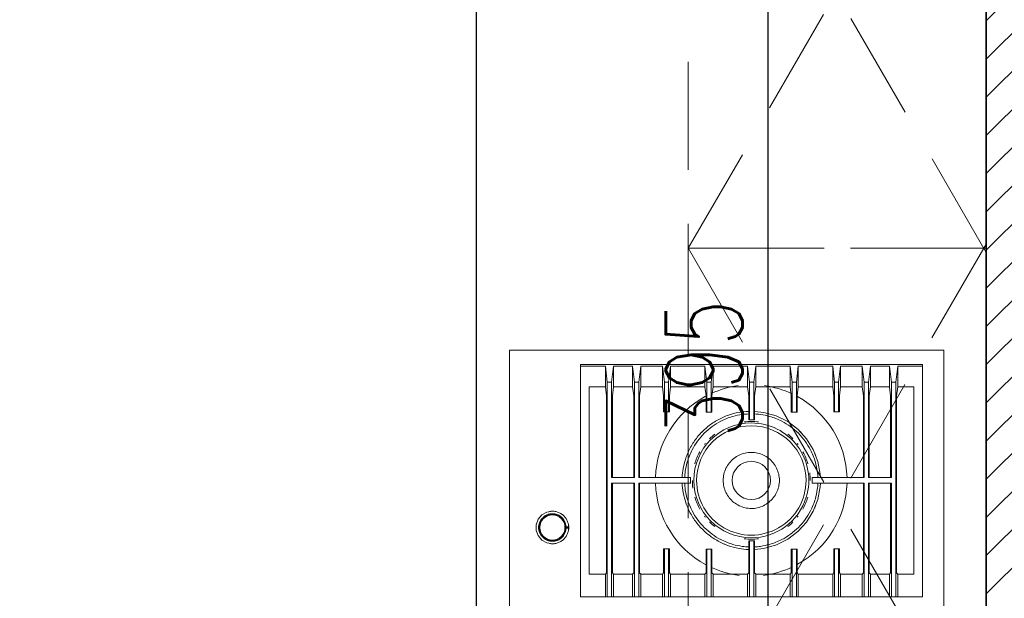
# Model space of a CAD drawing. Extents: x 6414462 to 7495468, y 5756825 to 5824657.
# Tile 42 of 54: x 6508791 to 6508907, y 5810234 to 5810302. Entities that reach past the tile are written whole.
import ezdxf

# ---------------------------------------------------------------- set-up
doc = ezdxf.new("R2010")
doc.units = 0
doc.linetypes.add('DASHED', pattern=[19.05, 12.7, -6.35])
doc.layers.add('A-GENM-____-OTLN', color=13, linetype='Continuous', lineweight=9)
doc.layers.add('meble', color=8, linetype='Continuous', lineweight=13)
doc.styles.add('dwg_wymiary 50', font='romans.shx', dxfattribs={"width": 0.7, "height": 9})
doc.dimstyles.new('1-50', dxfattribs={"dimtxt": 9, "dimasz": 0.8, "dimexe": 1.25, "dimexo": 0.625, "dimgap": 3, "dimtad": 1, "dimdec": 0, "dimrnd": 0.5, "dimtxsty": 'dwg_wymiary 50', "dimblk": 'dwg_dimtick', "dimcen": 8, "dimse1": 1, "dimse2": 1, "dimclrd": 7, "dimclrt": 7, "dimadec": 0, "dimazin": 0, "dimtfac": 1, "dimtdec": 0, "dimtmove": 0, "dimatfit": 3, "dimldrblk": 'DOT', "dimfxl": 1.25, "dimarcsym": 0})

# ---------------------------------------------------------------- blocks, each defined once
blk = doc.blocks.new('dwg_dimtick')
for p, q in [((0, -8.5), (0, 8.5)), ((-6.01, -6.01), (6.01, 6.01)), ((-8.5, 0), (8.5, 0))]:
    blk.add_line(p, q)
blk = doc.blocks.new('*D171')
at = {"color": 7, "lineweight": -2, "transparency": 16777216}
blk.add_line((6508879.19, 5810457.43), (6508879.19, 5810064.69), dxfattribs=at)
at = {"layer": 'Defpoints', "color": 0, "transparency": 16777216}
for p in [(6508904.84, 5810458.23), (6508879.19, 5810063.89), (6508904.84, 5810063.89)]:
    blk.add_point(p, dxfattribs=at)
at = {"color": 7, "lineweight": -2, "transparency": 16777216, "xscale": 0.8, "yscale": 0.8, "zscale": 0.8}
for p, rotation in [((6508879.19, 5810458.23), 90), ((6508879.19, 5810063.89), 270)]:
    blk.add_blockref('dwg_dimtick', p, dxfattribs=dict(at, rotation=rotation))
at = {"color": 7, "transparency": 16777216, "insert": (6508871.69, 5810261.06), "char_height": 9, "attachment_point": 5, "rotation": 90, "style": 'dwg_wymiary 50'}
blk.add_mtext('395', dxfattribs=at)
blk = doc.blocks.new('_Dot')
at = {"color": 0, "linetype": 'ByBlock', "lineweight": -2}
blk.add_line((-0.5, 0), (-1, 0), dxfattribs=at)
at = {"color": 0, "linetype": 'ByBlock', "const_width": 0.5}
blk.add_lwpolyline([(-0.25, 0, 1), (0.25, 0, 1)], format="xyb", close=True, dxfattribs=at)
blk = doc.blocks.new('86cm_gas_on_glass_hob - Default-1233182-0_00')
at = {"layer": 'A-GENM-____-OTLN'}
for p, q in [((452, 255), (-408, 255)), ((-408, 255), (-408, -255)), ((-391.4, -171.4), (-391.4, 229.9)), ((-389.2, 229.9), (-391.4, 229.9)), ((-389.2, 229.9), (-389.2, 200.9)), ((-118.1, 229.9), (-389.2, 229.9)), ((-365.1, 200.9), (-365.1, 219.7)), ((-365.1, 219.7), (-144.8, 219.7)), ((-144.8, 219.7), (-144.8, 200.9)), ((-118.1, 200.9), (-118.1, 229.9)), ((-389.2, 200.9), (-365.1, 200.9)), ((-370.6, 198.6), (-389.2, 200.9)), ((-370.6, 193.6), (-370.6, 198.6)), ((-370.6, 198.6), (-118.1, 198.6)), ((-354.3, 199.5), (-365.1, 200.9)), ((-146.4, 199.5), (-354.3, 199.5)), ((-144.8, 200.9), (-146.4, 199.5)), ((-144.8, 200.9), (-118.1, 200.9)), ((-118.1, 200.9), (-118.1, 198.6)), ((-118.1, 198.6), (-118.1, 193.6)), ((-389.2, 191.3), (-370.6, 193.6)), ((-389.2, 168.9), (-389.2, 191.3)), ((-365.1, 191.3), (-389.2, 191.3)), ((-258.4, 193.6), (-370.6, 193.6)), ((-365.1, 191.3), (-354.3, 192.6)), ((-365.1, 168.9), (-365.1, 191.3)), ((-354.3, 192.6), (-258.4, 192.6)), ((-258.4, 166.6), (-258.4, 193.6)), ((-251.7, 193.6), (-251.7, 166.6)), ((-118.1, 193.6), (-251.7, 193.6)), ((-251.7, 192.6), (-146.4, 192.6)), ((-146.4, 192.6), (-144.8, 191.3)), ((-118.1, 191.3), (-144.8, 191.3)), ((-144.8, 191.3), (-144.8, 168.9)), ((-118.1, 193.6), (-118.1, 191.3)), ((-118.1, 191.3), (-118.1, 168.9)), ((-370.6, 166.6), (-389.2, 168.9)), ((-389.2, 168.9), (-365.1, 168.9)), ((-370.6, 161.6), (-370.6, 166.6)), ((-370.6, 166.6), (-258.4, 166.6)), ((-365.1, 168.9), (-354.3, 167.5)), ((-258.4, 167.5), (-354.3, 167.5)), ((-251.7, 167.5), (-146.4, 167.5)), ((-251.7, 166.6), (-118.1, 166.6)), ((-146.4, 167.5), (-144.8, 168.9)), ((-144.8, 168.9), (-118.1, 168.9)), ((-118.1, 168.9), (-118.1, 166.6)), ((-118.1, 166.6), (-118.1, 161.6)), ((-389.2, 159.3), (-370.6, 161.6)), ((-389.2, 133.8), (-389.2, 159.3)), ((-365.1, 159.3), (-389.2, 159.3)), ((-258.4, 161.6), (-370.6, 161.6)), ((-354.3, 160.6), (-365.1, 159.3)), ((-365.1, 133.8), (-365.1, 159.3)), ((-354.3, 160.6), (-258.4, 160.6)), ((-258.4, 100.5), (-258.4, 161.6)), ((-251.7, 161.6), (-251.7, 100.5)), ((-251.7, 161.6), (-118.1, 161.6)), ((-146.4, 160.6), (-251.7, 160.6)), ((-144.8, 159.3), (-146.4, 160.6)), ((-118.1, 159.3), (-144.8, 159.3)), ((-144.8, 159.3), (-144.8, 133.8)), ((-118.1, 161.6), (-118.1, 159.3)), ((-118.1, 159.3), (-118.1, 133.8)), ((-370.6, 131.5), (-389.2, 133.8)), ((-389.2, 133.8), (-365.1, 133.8)), ((-335.5, 131.5), (-370.6, 131.5)), ((-370.6, 131.5), (-370.6, 126.9)), ((-354.3, 132.5), (-365.1, 133.8)), ((-354.3, 132.5), (-335.5, 132.5)), ((-335.5, 132.5), (-335.5, 131.5)), ((-335.5, 131.5), (-335.5, 126.9)), ((-174.6, 131.5), (-174.6, 132.5)), ((-146.4, 132.5), (-174.6, 132.5)), ((-174.6, 126.9), (-174.6, 131.5)), ((-118.1, 131.5), (-174.6, 131.5)), ((-144.8, 133.8), (-146.4, 132.5)), ((-144.8, 133.8), (-118.1, 133.8)), ((-118.1, 133.8), (-118.1, 131.5)), ((-118.1, 126.9), (-118.1, 131.5)), ((-389.2, 124.6), (-370.6, 126.9)), ((-389.2, 84.1), (-389.2, 124.6)), ((-365.1, 124.6), (-389.2, 124.6)), ((-370.6, 126.9), (-335.5, 126.9)), ((-365.1, 124.6), (-354.3, 125.9)), ((-365.1, 84.1), (-365.1, 124.6)), ((-335.5, 125.9), (-354.3, 125.9)), ((-335.5, 126.9), (-335.5, 125.9)), ((-174.6, 125.9), (-174.6, 126.9)), ((-174.6, 126.9), (-118.1, 126.9)), ((-174.6, 125.9), (-146.4, 125.9)), ((-146.4, 125.9), (-144.8, 124.6)), ((-118.1, 124.6), (-144.8, 124.6)), ((-144.8, 124.6), (-144.8, 84.1)), ((-118.1, 126.9), (-118.1, 124.6)), ((-118.1, 124.6), (-118.1, 84.1)), ((-251.7, 100.5), (-258.4, 100.5)), ((-370.6, 81.9), (-389.2, 84.1)), ((-389.2, 84.1), (-365.1, 84.1)), ((-370.6, 76.9), (-370.6, 81.9)), ((-370.6, 81.9), (-335.4, 81.9)), ((-354.3, 82.8), (-365.1, 84.1)), ((-354.3, 82.8), (-335.4, 82.8)), ((-335.4, 81.9), (-335.4, 82.8)), ((-335.4, 76.9), (-335.4, 81.9)), ((-174.4, 82.8), (-146.4, 82.8)), ((-174.4, 82.8), (-174.4, 81.9)), ((-174.4, 81.9), (-174.4, 76.9)), ((-118.1, 81.9), (-174.4, 81.9)), ((-144.8, 84.1), (-146.4, 82.8)), ((-144.8, 84.1), (-118.1, 84.1)), ((-118.1, 84.1), (-118.1, 81.9)), ((-118.1, 81.9), (-118.1, 76.9)), ((-389.2, 74.6), (-370.6, 76.9)), ((-389.2, 34.2), (-389.2, 74.6)), ((-389.2, 74.6), (-365.1, 74.6)), ((-335.4, 76.9), (-370.6, 76.9)), ((-365.1, 74.6), (-354.3, 76)), ((-365.1, 34.2), (-365.1, 74.6)), ((-354.3, 76), (-335.4, 76)), ((-335.4, 76), (-335.4, 76.9)), ((-174.4, 76.9), (-118.1, 76.9)), ((-174.4, 76.9), (-174.4, 76)), ((-174.4, 76), (-146.4, 76)), ((-146.4, 76), (-144.8, 74.6)), ((-118.1, 74.6), (-144.8, 74.6)), ((-144.8, 74.6), (-144.8, 34.2)), ((-118.1, 76.9), (-118.1, 74.6)), ((-118.1, 74.6), (-118.1, 34.2)), ((-370.6, 31.9), (-389.2, 34.2)), ((-389.2, 34.2), (-365.1, 34.2)), ((-389.2, 24.6), (-370.6, 26.9)), ((-389.2, -15.8), (-389.2, 24.6)), ((-389.2, 24.6), (-365.1, 24.6)), ((-370.6, 26.9), (-370.6, 31.9)), ((-326.2, 31.9), (-370.6, 31.9)), ((-326.2, 26.9), (-370.6, 26.9)), ((-354.3, 32.8), (-365.1, 34.2)), ((-365.1, 24.6), (-354.3, 26)), ((-365.1, -15.8), (-365.1, 24.6)), ((-354.3, 32.8), (-326.2, 32.8)), ((-354.3, 26), (-326.2, 26)), ((-326.2, 31.9), (-326.2, 32.8)), ((-326.2, 26.9), (-326.2, 31.9)), ((-326.2, 26), (-326.2, 26.9)), ((-183.9, 32.8), (-146.4, 32.8)), ((-183.9, 32.8), (-183.9, 31.9)), ((-183.9, 31.9), (-183.9, 26.9)), ((-118.1, 31.9), (-183.9, 31.9)), ((-118.1, 26.9), (-183.9, 26.9)), ((-183.9, 26.9), (-183.9, 26)), ((-183.9, 26), (-146.4, 26)), ((-144.8, 34.2), (-146.4, 32.8)), ((-146.4, 26), (-144.8, 24.6)), ((-144.8, 34.2), (-118.1, 34.2)), ((-118.1, 24.6), (-144.8, 24.6)), ((-144.8, 24.6), (-144.8, -15.8)), ((-118.1, 34.2), (-118.1, 31.9)), ((-118.1, 31.9), (-118.1, 26.9)), ((-118.1, 26.9), (-118.1, 24.6)), ((-118.1, 24.6), (-118.1, -15.8)), ((-370.6, -18.1), (-389.2, -15.8)), ((-389.2, -15.8), (-365.1, -15.8)), ((-389.2, -25.4), (-370.6, -23.1)), ((-370.6, -23.1), (-370.6, -18.1)), ((-370.6, -18.1), (-335.4, -18.1)), ((-335.4, -23.1), (-370.6, -23.1)), ((-354.3, -17.2), (-365.1, -15.8)), ((-354.3, -17.2), (-335.4, -17.2)), ((-335.4, -18.1), (-335.4, -17.2)), ((-335.4, -23.1), (-335.4, -18.1)), ((-335.4, -24.1), (-335.4, -23.1)), ((-174.4, -17.2), (-146.4, -17.2)), ((-174.4, -17.2), (-174.4, -18.1)), ((-174.4, -18.1), (-174.4, -23.1)), ((-118.1, -18.1), (-174.4, -18.1)), ((-174.4, -23.1), (-118.1, -23.1)), ((-174.4, -23.1), (-174.4, -24.1)), ((-144.8, -15.8), (-146.4, -17.2)), ((-144.8, -15.8), (-118.1, -15.8)), ((-118.1, -15.8), (-118.1, -18.1)), ((-118.1, -18.1), (-118.1, -23.1)), ((-118.1, -23.1), (-118.1, -25.4)), ((-389.2, -65.9), (-389.2, -25.4)), ((-389.2, -25.4), (-365.1, -25.4)), ((-365.1, -25.4), (-354.3, -24.1)), ((-365.1, -65.9), (-365.1, -25.4)), ((-354.3, -24.1), (-335.4, -24.1)), ((-174.4, -24.1), (-146.4, -24.1)), ((-146.4, -24.1), (-144.8, -25.4)), ((-144.8, -25.4), (-144.8, -65.9)), ((-118.1, -25.4), (-144.8, -25.4)), ((-118.1, -25.4), (-118.1, -65.9)), ((-258.4, -42.4), (-251.7, -42.4)), ((-258.4, -103.1), (-258.4, -42.4)), ((-251.7, -42.4), (-251.7, -103.1)), ((-370.6, -68.1), (-389.2, -65.9)), ((-389.2, -65.9), (-365.1, -65.9)), ((-370.6, -73.1), (-370.6, -68.1)), ((-370.6, -68.1), (-335.5, -68.1)), ((-354.3, -67.2), (-365.1, -65.9)), ((-354.3, -67.2), (-335.5, -67.2)), ((-335.5, -67.2), (-335.5, -68.1)), ((-335.5, -68.1), (-335.5, -73.1)), ((-174.6, -68.1), (-174.6, -67.2)), ((-174.6, -67.2), (-146.4, -67.2)), ((-174.6, -73.1), (-174.6, -68.1)), ((-118.1, -68.1), (-174.6, -68.1)), ((-144.8, -65.9), (-146.4, -67.2)), ((-144.8, -65.9), (-118.1, -65.9)), ((-118.1, -65.9), (-118.1, -68.1)), ((-118.1, -73.1), (-118.1, -68.1)), ((-389.2, -75.3), (-370.6, -73.1)), ((-389.2, -100.8), (-389.2, -75.3)), ((-365.1, -75.3), (-389.2, -75.3)), ((-335.5, -73.1), (-370.6, -73.1)), ((-365.1, -75.3), (-354.3, -74)), ((-365.1, -100.8), (-365.1, -75.3)), ((-335.5, -74), (-354.3, -74)), ((-335.5, -73.1), (-335.5, -74)), ((-174.6, -74), (-174.6, -73.1)), ((-174.6, -73.1), (-118.1, -73.1)), ((-146.4, -74), (-174.6, -74)), ((-146.4, -74), (-144.8, -75.3)), ((-118.1, -75.3), (-144.8, -75.3)), ((-144.8, -75.3), (-144.8, -100.8)), ((-118.1, -73.1), (-118.1, -75.3)), ((-118.1, -75.3), (-118.1, -100.8)), ((-370.6, -103.1), (-389.2, -100.8)), ((-389.2, -100.8), (-365.1, -100.8)), ((-370.6, -108.1), (-370.6, -103.1)), ((-258.4, -103.1), (-370.6, -103.1)), ((-365.1, -100.8), (-354.3, -102.2)), ((-258.4, -102.2), (-354.3, -102.2)), ((-146.4, -102.2), (-251.7, -102.2)), ((-118.1, -103.1), (-251.7, -103.1)), ((-146.4, -102.2), (-144.8, -100.8)), ((-144.8, -100.8), (-118.1, -100.8)), ((-118.1, -100.8), (-118.1, -103.1)), ((-118.1, -103.1), (-118.1, -108.1)), ((-389.2, -110.4), (-370.6, -108.1)), ((-389.2, -132.8), (-389.2, -110.4)), ((-365.1, -110.4), (-389.2, -110.4)), ((-258.4, -108.1), (-370.6, -108.1)), ((-354.3, -109), (-365.1, -110.4)), ((-365.1, -132.8), (-365.1, -110.4)), ((-354.3, -109), (-258.4, -109)), ((-258.4, -135.1), (-258.4, -108.1)), ((-251.7, -108.1), (-251.7, -135.1)), ((-118.1, -108.1), (-251.7, -108.1)), ((-251.7, -109), (-146.4, -109)), ((-144.8, -110.4), (-146.4, -109)), ((-118.1, -110.4), (-144.8, -110.4)), ((-144.8, -110.4), (-144.8, -132.8)), ((-118.1, -108.1), (-118.1, -110.4)), ((-118.1, -110.4), (-118.1, -132.8)), ((-370.6, -135.1), (-389.2, -132.8)), ((-389.2, -132.8), (-365.1, -132.8)), ((-370.6, -140.1), (-370.6, -135.1)), ((-370.6, -135.1), (-258.4, -135.1)), ((-354.3, -134.2), (-365.1, -132.8)), ((-258.4, -134.2), (-354.3, -134.2)), ((-146.4, -134.2), (-251.7, -134.2)), ((-251.7, -135.1), (-118.1, -135.1)), ((-144.8, -132.8), (-146.4, -134.2)), ((-144.8, -132.8), (-118.1, -132.8)), ((-118.1, -132.8), (-118.1, -135.1)), ((-118.1, -135.1), (-118.1, -140.1)), ((-389.2, -142.4), (-370.6, -140.1)), ((-365.1, -142.4), (-389.2, -142.4)), ((-389.2, -142.4), (-389.2, -171.4)), ((-118.1, -140.1), (-370.6, -140.1)), ((-365.1, -142.4), (-354.3, -141)), ((-365.1, -161.3), (-365.1, -142.4)), ((-354.3, -141), (-146.4, -141)), ((-146.4, -141), (-144.8, -142.4)), ((-118.1, -142.4), (-144.8, -142.4)), ((-144.8, -142.4), (-144.8, -161.3)), ((-118.1, -140.1), (-118.1, -142.4)), ((-118.1, -171.4), (-118.1, -142.4)), ((-144.8, -161.3), (-365.1, -161.3)), ((-391.4, -171.4), (-389.2, -171.4)), ((-389.2, -171.4), (-118.1, -171.4)), ((-200.3, -185.4), (-200.3, -186.2)), ((-200.3, -186.2), (-199.1, -186.2)), ((-200.3, -186.2), (-199.1, -186.2)), ((-200.3, -186.2), (-200.3, -187.3)), ((-200.3, -187.3), (-199.1, -187.3)), ((-199.1, -187.3), (-200.3, -187.3)), ((-199.1, -186.2), (-199.1, -185.4)), ((-199.1, -187.3), (-199.1, -186.2)), ((-408, -255), (452, -255))]:
    blk.add_line(p, q, dxfattribs=at)
at = {"layer": 'A-GENM-____-OTLN', "flags": 128}
for points in [[(-258.4, 110.2), (-262.5, 109.9), (-277.3, 107.1), (-291.3, 101.7), (-304, 93.8), (-315.1, 83.7), (-324.1, 71.8), (-330.8, 58.3), (-334.9, 43.9), (-336.2, 32.9)], [(-173.9, 32.9), (-175.2, 43.9), (-179.3, 58.4), (-186, 71.8), (-195, 83.7), (-206.1, 93.8), (-218.8, 101.7), (-232.8, 107.1), (-247.5, 109.9), (-251.7, 110.2)], [(-200.3, -185.4), (-200.3, -185.4), (-200.3, -185.4)], [(-200.3, -185.4), (-200.3, -186.4), (-200.3, -187.3)], [(-199, -185.4), (-199.1, -185.4), (-199, -185.4)], [(-199.1, -187.3), (-199.1, -186.4), (-199.1, -185.4)], [(-218.9, -204.6), (-217.7, -211.2), (-214.4, -216.9), (-209.3, -221.2), (-203, -223.5), (-196.3, -223.5), (-190.1, -221.2), (-185, -216.9), (-181.6, -211.2), (-180.5, -204.6)]]:
    blk.add_lwpolyline(points, dxfattribs=at)
at = {"layer": 'A-GENM-____-OTLN'}
for centre, radius, start, end in [((-255, 29), 112.5, 91.7263, 151.1164), ((-255, 29), 112.5, 28.9389, 88.2788), ((-255, 29), 81.2, 111.1623, 113.5593), ((-255, 29), 81.2, 66.441, 68.8377), ((-255.1, 29), 67.5, 73.125, 180), ((-255, 29), 64.3, 89.9678, 269.9678), ((-255.1, 29), 69.2, 106.3338, 118.8355), ((-255.1, 29), 69.2, 90, 97.4546), ((-255, 29), 64.3, 269.9678, 89.9678), ((-255.1, 29), 69.2, 60.6732, 73.2663), ((-255.1, 29), 67.5, 360, 72.8584), ((-255, 29), 81.2, 133.7669, 135), ((-255.1, 29), 69.2, 127.527, 128.7703), ((-255.1, 29), 69.2, 51.2297, 52.473), ((-255, 29), 81.2, 45, 46.2328), ((-255, 29), 112.5, 155.1177, 172.0362), ((-255.1, 29), 69.2, 135, 141.6499), ((-255.1, 29), 69.2, 38.3501, 45), ((-255, 29), 112.5, 7.2391, 24.9978), ((-255, 29), 22.5, 0, 180), ((-255.1, 29), 69.2, 173.0192, 180), ((-255.1, 29), 69.2, 0, 6.9808), ((-255.1, 29), 69.2, 180, 186.9808), ((-255.1, 29), 67.5, 180, 360), ((-255, 29), 22.5, 180, 360), ((-255.1, 29), 69.2, 353.0192, 0), ((-255, 29), 112.5, 187.9638, 204.4004), ((-255, 29), 112.5, 335.4542, 352.7609), ((-255, 29), 81.2, 202.5, 203.582), ((-255, 29), 81.2, 336.4182, 337.5), ((-255.1, 29), 69.2, 218.3501, 225), ((-255.1, 29), 69.2, 315, 321.6499), ((-255, 29), 112.5, 208.4513, 268.2737), ((-255, 29), 81.2, 223.875, 226.1247), ((-255.1, 29), 69.2, 231.2297, 232.473), ((-255.1, 29), 69.2, 241.1645, 253.6748), ((-255, 29), 112.5, 271.7212, 331.5045), ((-255.1, 29), 69.2, 286.7337, 299.3268), ((-255.1, 29), 69.2, 307.527, 308.7703), ((-255, 29), 81.2, 313.8752, 316.1248), ((-255, 29), 81.2, 246.4184, 247.5), ((-255.1, 29), 69.2, 270, 277.4546), ((-255, 29), 81.2, 292.5, 293.5818), ((-199.7, -204.6), 15.7, 0, 180), ((-199.7, -204.6), 14.8, 0, 180), ((-199.7, -204.6), 19.2, 80.3093, 99.693), ((-199.7, -204.6), 19.2, 88.0236, 91.9764), ((-199.7, -204.6), 19.2, 180, 190.6563), ((-199.7, -204.6), 15.7, 180, 0), ((-199.7, -204.6), 14.8, 180, 360), ((-199.7, -204.6), 19.2, 0, 8.8514), ((-199.7, -204.6), 19.2, 351.4745, 360)]:
    blk.add_arc(centre, radius, start, end, dxfattribs=at)
for points, knots in [([(-258.4, 107.2), (-260.8, 107.1), (-267, 106.5), (-278.1, 104.2), (-290.1, 99.4), (-301.4, 92.4), (-310.6, 84.5), (-318.5, 75.3), (-325.4, 64.1), (-330.2, 52), (-332.5, 41.1), (-333.1, 35.1), (-333.2, 32.9)], [126.25122, 126.25122, 126.25122, 126.25122, 133.555249, 144.715859, 160.243078, 172.228338, 184.35761, 196.486881, 208.472141, 223.99936, 235.15997, 241.951356, 241.951356, 241.951356, 241.951356]), ([(-176.9, 32.9), (-177, 35.1), (-177.6, 41.1), (-179.9, 52), (-184.6, 64.1), (-191.6, 75.3), (-199.5, 84.5), (-208.7, 92.4), (-220, 99.4), (-232, 104.2), (-243.1, 106.5), (-249.3, 107.1), (-251.7, 107.2)], [3.854951, 3.854951, 3.854951, 3.854951, 10.650176, 21.810786, 37.338005, 49.323265, 61.452537, 73.581808, 85.567068, 101.094287, 112.254897, 119.548541, 119.548541, 119.548541, 119.548541]), ([(-255, 62), (-257.5, 62), (-262.4, 61.4), (-271.8, 58.2), (-279.7, 51.9), (-285, 43.4), (-287.5, 36.4), (-288, 31.5), (-288, 29)], [0, 0, 0, 0, 0.142857, 0.285714, 0.571429, 0.714286, 0.857143, 1, 1, 1, 1]), ([(-222, 29), (-222, 31.4), (-222.6, 36.4), (-225.9, 45.7), (-232.2, 53.7), (-240.6, 59), (-247.6, 61.4), (-252.6, 62), (-255, 62)], [0, 0, 0, 0, 0.142857, 0.285714, 0.571429, 0.714286, 0.857143, 1, 1, 1, 1]), ([(-258.4, -52.2), (-262, -52), (-270.3, -51.1), (-283, -47.7), (-295.9, -41.7), (-307.5, -33.6), (-317.6, -23.5), (-325.8, -11.8), (-331.8, 1.1), (-335.2, 13.8), (-336.1, 22.2), (-336.2, 25.9)], [0.5131285, 0.5131285, 0.5131285, 0.5131285, 0.5555556, 0.6111111, 0.6666667, 0.7222222, 0.7777778, 0.8333333, 0.8888889, 0.9444444, 0.988013, 0.988013, 0.988013, 0.988013]), ([(-333.2, 25.9), (-333.1, 23.4), (-332.6, 17.2), (-330.2, 6), (-325.4, -6.1), (-318.5, -17.3), (-310.6, -26.5), (-301.4, -34.4), (-290.1, -41.4), (-278.1, -46.2), (-267, -48.5), (-260.8, -49.1), (-258.4, -49.2)], [3.062579, 3.062579, 3.062579, 3.062579, 10.650176, 21.810786, 37.338005, 49.323265, 61.452537, 73.581808, 85.567068, 101.094287, 112.254897, 119.538636, 119.538636, 119.538636, 119.538636]), ([(-251.7, -49.2), (-249.3, -49.1), (-243.1, -48.5), (-232, -46.2), (-220, -41.4), (-208.7, -34.4), (-199.5, -26.5), (-191.6, -17.3), (-184.6, -6.1), (-179.9, 6), (-177.5, 17.2), (-177, 23.4), (-176.9, 25.9)], [126.241309, 126.241309, 126.241309, 126.241309, 133.555249, 144.715859, 160.243078, 172.228338, 184.35761, 196.486881, 208.472141, 223.99936, 235.15997, 242.744504, 242.744504, 242.744504, 242.744504]), ([(-173.9, 25.9), (-174, 22.2), (-174.9, 13.8), (-178.3, 1.1), (-184.3, -11.8), (-192.5, -23.5), (-202.6, -33.6), (-214.2, -41.7), (-227.1, -47.7), (-239.8, -51.1), (-248.1, -52), (-251.7, -52.2)], [0.0119855, 0.0119855, 0.0119855, 0.0119855, 0.0555556, 0.1111111, 0.1666667, 0.2222222, 0.2777778, 0.3333333, 0.3888889, 0.4444444, 0.486903, 0.486903, 0.486903, 0.486903]), ([(-183.5, -204.6), (-183.5, -203.6), (-183.7, -201.6), (-184.5, -198.6), (-186, -195.7), (-188.1, -193.1), (-190.7, -191), (-193.6, -189.5), (-196.6, -188.6), (-199.7, -188.3), (-202.7, -188.6), (-205.7, -189.5), (-208.6, -191), (-211.2, -193.1), (-213.3, -195.7), (-214.8, -198.6), (-215.7, -201.6), (-215.9, -203.6), (-215.9, -204.6)], [0, 0, 0, 0, 2.964312, 6.106728, 9.380224, 12.723433, 16.066642, 19.340138, 22.482554, 25.446866, 28.411178, 31.553594, 34.82709, 38.170299, 41.513508, 44.787004, 47.92942, 50.893732, 50.893732, 50.893732, 50.893732]), ([(-215.9, -204.6), (-215.9, -205.6), (-215.7, -207.6), (-214.8, -210.6), (-213.3, -213.5), (-211.2, -216.1), (-208.6, -218.2), (-205.7, -219.7), (-202.7, -220.6), (-199.7, -220.9), (-196.6, -220.6), (-193.6, -219.7), (-190.7, -218.2), (-188.1, -216.1), (-186, -213.5), (-184.5, -210.6), (-183.7, -207.6), (-183.5, -205.6), (-183.5, -204.6)], [0, 0, 0, 0, 2.964312, 6.106728, 9.380224, 12.723433, 16.066642, 19.340138, 22.482554, 25.446866, 28.411178, 31.553594, 34.82709, 38.170299, 41.513508, 44.787004, 47.92942, 50.893732, 50.893732, 50.893732, 50.893732])]:
    blk.add_open_spline(points, degree=3, knots=knots, dxfattribs=at)
for points in [[(-288, 29), (-288, 26.6), (-287.5, 21.6), (-285, 14.6), (-281.1, 8.3), (-275.8, 3), (-269.5, -1), (-262.5, -3.4), (-257.5, -4), (-255.1, -4)], [(-255, -4), (-252.6, -4), (-247.7, -3.5), (-240.6, -1), (-234.3, 3), (-229, 8.2), (-225.1, 14.6), (-222.6, 21.6), (-222.1, 26.5), (-222, 29)], [(-218.9, -204.6), (-218.9, -203.2), (-218.6, -200.4), (-217.2, -196.4), (-215, -192.8), (-212, -189.7), (-208.5, -187.4), (-204.5, -185.9), (-201.7, -185.5), (-200.3, -185.4)], [(-199, -185.4), (-197.6, -185.5), (-194.8, -185.9), (-190.8, -187.4), (-187.3, -189.7), (-184.4, -192.8), (-182.2, -196.4), (-180.8, -200.4), (-180.5, -203.2), (-180.5, -204.6)]]:
    blk.add_open_spline(points, degree=3, dxfattribs=at)

msp = doc.modelspace()

# ---------------------------------------------------------------- hatches: boundary and pattern name
h = msp.add_hatch()
h.set_pattern_fill('ANSI31', color=256)
h.set_pattern_definition([(45, (6498943.0772, 5809715.5776), (-2.245064, 2.245064), [])])
h.paths.add_polyline_path([(6508984.84, 5810517.23), (6508323.84, 5810517.23), (6508323.84, 5809811.23), (6508507.84, 5809811.23), (6508507.84, 5809871.23), (6508382.84, 5809871.23), (6508382.84, 5810458.23), (6508904.84, 5810458.23), (6508904.84, 5810066.23), (6508932.84, 5810066.23), (6508932.84, 5810136.23), (6509049.84, 5810136.23), (6509049.84, 5810153.23), (6509048.22, 5810153.23), (6508947.84, 5810153.23), (6508947.84, 5810219.23), (6508935.84, 5810219.23), (6508935.84, 5810289.23), (6509187.84, 5810289.23), (6509187.84, 5810191.23), (6509177.84, 5810191.23), (6509177.84, 5810153.23), (6509122.84, 5810153.23), (6509122.84, 5810136.23), (6509124.47, 5810136.23), (6509177.84, 5810136.23), (6509177.84, 5810086.23), (6509212.84, 5810086.23), (6509212.84, 5810088.69), (6509212.84, 5810338.23), (6509180.84, 5810338.23), (6509180.84, 5810336.23), (6509180.84, 5810314.23), (6508932.84, 5810314.23), (6508932.84, 5810458.23), (6508984.84, 5810458.23)])
h.paths.add_polyline_path([(6509741.84, 5810517.23), (6509061.84, 5810517.23), (6509061.84, 5810458.23), (6509180.84, 5810458.23), (6509180.84, 5810428.23), (6509212.84, 5810428.23), (6509212.84, 5810430.23), (6509212.84, 5810458.23), (6509682.84, 5810458.23), (6509682.84, 5809870.23), (6509592.84, 5809870.23), (6509547.84, 5809870.23), (6509547.84, 5809811.23), (6509741.84, 5809811.23)])
h.paths.add_polyline_path([(6509379.84, 5809870.23), (6509211.84, 5809870.23), (6509211.84, 5809975.23), (6509176.84, 5809975.23), (6509176.84, 5809972.76), (6509176.84, 5809871.23), (6509127.84, 5809871.23), (6509127.84, 5809811.23), (6509379.84, 5809811.23)], flags=17)
h.paths.add_polyline_path([(6509031.84, 5809871.23), (6509029.92, 5809871.23), (6508935.84, 5809871.23), (6508935.84, 5809958.89), (6508934.17, 5809958.89), (6508934.17, 5809961.23), (6508904.84, 5809961.23), (6508904.84, 5809871.23), (6508866.84, 5809871.23), (6508866.84, 5809811.23), (6509031.84, 5809811.23)], flags=17)
h.paths.add_polyline_path([(6508701.84, 5809871.23), (6508670.84, 5809871.23), (6508670.84, 5809811.23), (6508701.84, 5809811.23)], flags=17)

# ---------------------------------------------------------------- linework, layer by layer
msp.add_lwpolyline([(6509049.84, 5810153.23), (6509049.84, 5810136.23), (6508932.84, 5810136.23), (6508932.84, 5810066.23), (6508904.84, 5810066.23), (6508904.84, 5810458.23), (6508382.84, 5810458.23), (6508382.84, 5809871.23), (6508507.84, 5809871.23), (6508670.84, 5809871.23), (6508701.84, 5809871.23), (6508866.84, 5809871.23), (6508904.84, 5809871.23), (6508904.84, 5809961.23), (6508935.84, 5809961.23), (6508935.84, 5809871.23)])
at = {"ltscale": 0.5}
msp.add_lwpolyline([(6508844.98, 5810152.73), (6508844.98, 5810458.23), (6508904.84, 5810458.23), (6508904.84, 5810152.73), (6508844.98, 5810152.73)], dxfattribs=at)
at = {"layer": 'meble', "linetype": 'DASHED'}
for points in [[(6508869.84, 5810275.23), (6508904.84, 5810335.73)], [(6508904.84, 5810274.73), (6508869.84, 5810335.23)], [(6508869.84, 5810215.23), (6508904.84, 5810275.73)], [(6508904.84, 5810214.73), (6508869.84, 5810275.23)]]:
    msp.add_lwpolyline(points, dxfattribs=at)
for points in [[(6508904.84, 5810335.23), (6508869.84, 5810335.23), (6508869.84, 5810275.23), (6508904.84, 5810275.23)], [(6508904.84, 5810275.23), (6508869.84, 5810275.23), (6508869.84, 5810215.23), (6508904.84, 5810215.23)]]:
    msp.add_lwpolyline(points, close=True, dxfattribs=at)

# ---------------------------------------------------------------- block references
at = {"layer": 'A-GENM-____-OTLN', "xscale": 0.1, "yscale": 0.1, "zscale": 0.1, "rotation": 270}
msp.add_blockref('86cm_gas_on_glass_hob - Default-1233182-0_00', (6508874.34, 5810222.43), dxfattribs=at)

# ---------------------------------------------------------------- dimensions: what is measured, and where the dimension line sits
dim = msp.add_linear_dim(base=(6508879.19, 5810063.89), p1=(6508904.84, 5810458.23), p2=(6508904.84, 5810063.89), angle=90, dimstyle='1-50')
dim.commit()
dim.dimension.update_dxf_attribs({"geometry": '*D171', "text_midpoint": (6508871.69, 5810261.06)})

doc.saveas('drawing.dxf')
